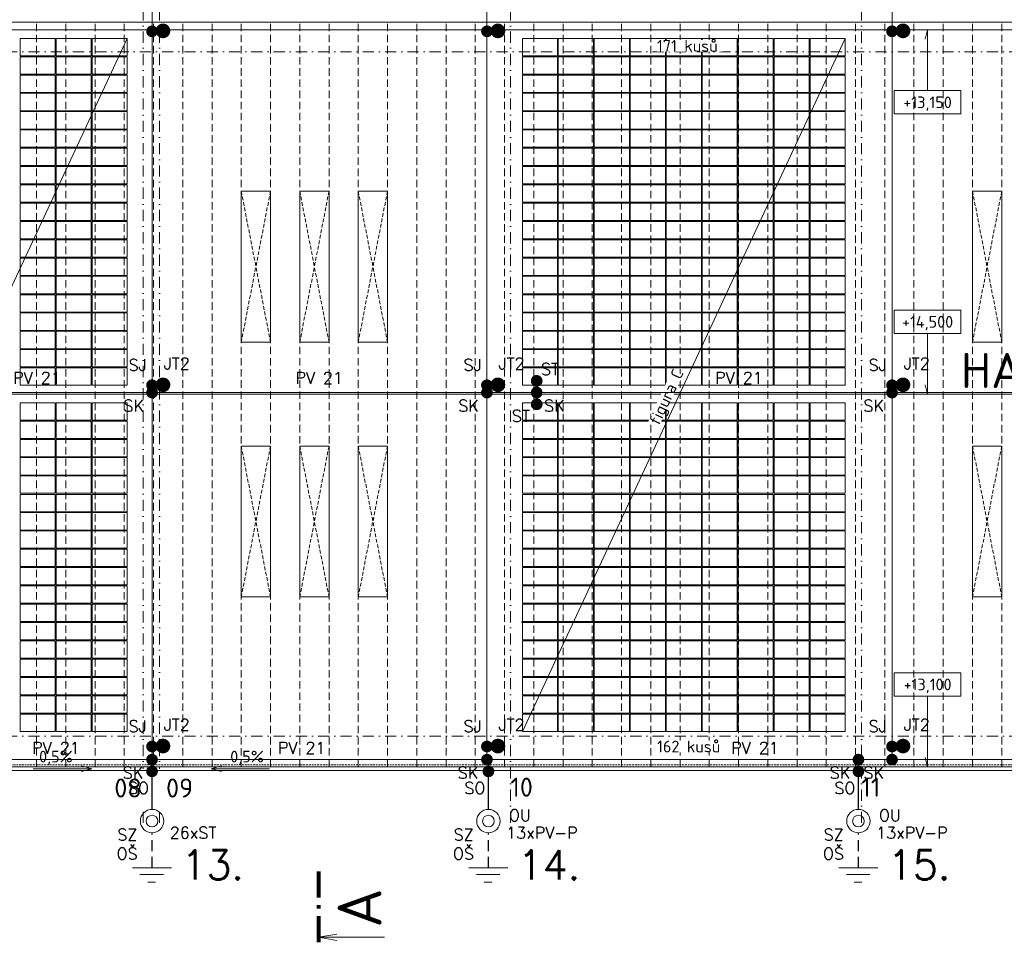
# Model space of a CAD drawing. Header units: millimetres. Extents: x -385852 to 693036, y -525006 to 444206.
# Tile 34 of 156: x 73775 to 107437, y 142887 to 174497. Entities that reach past the tile are written whole.
import ezdxf
from ezdxf.enums import TextEntityAlignment as Align

# ---------------------------------------------------------------- set-up
doc = ezdxf.new("R2010")
doc.units = ezdxf.units.MM
for name, pattern in [('CENTERX2', [101.6, 63.5, -12.7, 12.7, -12.7]), ('DASHDOT', [25.4, 12.7, -6.35, 0, -6.35]), ('DASHED', [19.05, 12.7, -6.35]), ('HIDDEN', [9.525, 6.35, -3.175]), ('ČÁRKOVANÁ', [19.05, 12.7, -6.35])]:
    doc.linetypes.add(name, pattern=pattern)
for name, color, linetype in [('0-DRAT-8MM', 5, 'Continuous'), ('0-PASEK', 5, 'DASHED'), ('6-TEXT', 3, 'Continuous'), ('JT-TYC', 5, 'Continuous'), ('LEGENDA', 3, 'Continuous'), ('SJ-SVORKA', 5, 'Continuous'), ('SK-SVORKA', 5, 'Continuous'), ('SO-SVORKA', 5, 'Continuous'), ('ST-SVORKA', 5, 'Continuous'), ('SZ-SVORKA', 5, 'Continuous'), ('ZD-DESKA', 5, 'Continuous')]:
    doc.layers.add(name, color=color, linetype=linetype)
for name, color, linetype, lineweight in [('___FVE_návrh var.2', 6, 'Continuous', 5), ('A99_N_kce-pod', 7, 'DASHED', 20), ('A99_N_kce-pohl', 7, 'Continuous', 9), ('A99_N_koty-vysk', 8, 'Continuous', 9), ('A99_N_txt-popis-200', 240, 'Continuous', 5), ('A99_S_osy', 1, 'CENTERX2', 5)]:
    doc.layers.add(name, color=color, linetype=linetype, lineweight=lineweight)
doc.styles.add('A99_kota', font='isocpeur.ttf', dxfattribs={"height": 2})
doc.styles.add('A99_popis', font='isocpeur.ttf')
doc.styles.add('ad_popis 100', font='isocpeur.ttf', dxfattribs={"height": 200})
doc.styles.add('RomanS', font='romans.shx')

# ---------------------------------------------------------------- blocks, each defined once
blk = doc.blocks.new('*U159')
at = {"color": 0, "linetype": 'ByBlock'}
blk.add_line((-11.27, 0), (-11.27, -11.25), dxfattribs=at)
at = {"color": 0, "linetype": 'ByBlock', "const_width": 0.63}
for points in [[(-12.15, 0), (-7.65, 0)], [(-6.39, 0), (-5.76, 0)], [(-4.5, 0), (0, 0)]]:
    blk.add_lwpolyline(points, dxfattribs=at)
at = {"color": 0, "linetype": 'ByBlock'}
blk.add_lwpolyline([(-11.82, -3.1), (-11.27, 0), (-10.72, -3.1)], dxfattribs=at)
at = {"color": 0, "linetype": 'ByBlock', "style": 'A99_popis'}
blk.add_attdef('OZNŘ_1K', (-9.63, -10.73), '', height=5, dxfattribs=at)
at = {"color": 0, "linetype": 'ByBlock', "style": 'A99_popis', "flags": 12}
blk.add_attdef('OZNŘ_2K', text='', height=5, dxfattribs=at).set_placement((455.93, -10.73), align=Align.RIGHT)
blk = doc.blocks.new('*U161')
at = {"color": 0, "linetype": 'ByBlock'}
for p, q in [((5.7, -4), (5.7, -14.35)), ((5.7, -14.35), (5.29, -12.8))]:
    blk.add_line(p, q, dxfattribs=at)
blk.add_lwpolyline([(0, -4), (11.4, -4), (11.4, 0), (0, 0)], close=True, dxfattribs=at)
at = {"color": 0, "linetype": 'ByBlock', "style": 'A99_kota'}
for tag, p in [('VYSKA', (5.7, -2.24)), ('VYSKA_POPIS1', (5.7, -6.04)), ('VYSKA_POPIS2', (5.9, -9.54)), ('VYSKA_POPIS3', (5.9, -13.04))]:
    blk.add_attdef(tag, text='', height=2, dxfattribs=at).set_placement(p, align=Align.MIDDLE)
blk = doc.blocks.new('*U245')
at = {"color": 0, "linetype": 'ByBlock'}
for p, q in [((5.7, -4), (5.7, -16.06)), ((5.7, -16.06), (5.29, -14.52))]:
    blk.add_line(p, q, dxfattribs=at)
blk.add_lwpolyline([(0, -4), (11.4, -4), (11.4, 0), (0, 0)], close=True, dxfattribs=at)
at = {"color": 0, "linetype": 'ByBlock', "style": 'A99_kota'}
for tag, p in [('VYSKA', (5.7, -2.24)), ('VYSKA_POPIS1', (5.7, -6.04)), ('VYSKA_POPIS2', (5.9, -9.54)), ('VYSKA_POPIS3', (5.9, -13.04))]:
    blk.add_attdef(tag, text='', height=2, dxfattribs=at).set_placement(p, align=Align.MIDDLE)
blk = doc.blocks.new('*U244')
at = {"color": 0, "linetype": 'ByBlock'}
for p, q in [((5.7, 10.35), (5.29, 8.8)), ((5.7, 0), (5.7, 10.35))]:
    blk.add_line(p, q, dxfattribs=at)
blk.add_lwpolyline([(0, -4), (11.4, -4), (11.4, 0), (0, 0)], close=True, dxfattribs=at)
at = {"color": 0, "linetype": 'ByBlock', "style": 'A99_kota'}
for tag, p in [('VYSKA', (5.7, -2.24)), ('VYSKA_POPIS1', (5.7, -6.04)), ('VYSKA_POPIS2', (5.9, -9.54)), ('VYSKA_POPIS3', (5.9, -13.04))]:
    blk.add_attdef(tag, text='', height=2, dxfattribs=at).set_placement(p, align=Align.MIDDLE)
blk = doc.blocks.new('JT')
at = {"layer": 'JT-TYC', "const_width": 125}
blk.add_lwpolyline([(-62.5, 0, 1), (62.5, 0, 1)], format="xyb", close=True, dxfattribs=at)

msp = doc.modelspace()

# ---------------------------------------------------------------- linework, layer by layer
at = {"layer": '0-DRAT-8MM', "linetype": 'Continuous', "lineweight": 5, "ltscale": 0.5}
for p, q in [((78300, 149200), (78300, 176550)), ((89750, 149200), (89750, 176550)), ((103600, 149200), (103600, 176550))]:
    msp.add_line(p, q, dxfattribs=at)
at = {"layer": '0-DRAT-8MM', "ltscale": 5}
for p, q in [((89800, 147500), (89800, 149200)), ((102450, 147500), (102450, 149200))]:
    msp.add_line(p, q, dxfattribs=at)
at = {"layer": '0-PASEK', "linetype": 'DASHED', "ltscale": 30}
for p, q in [((78300, 145499.9999), (78300, 146700)), ((89800, 145499.9999), (89800, 146700)), ((102450, 145499.9999), (102450, 146700))]:
    msp.add_line(p, q, dxfattribs=at)
at = {"layer": '___FVE_návrh var.2', "linetype": 'Continuous', "lineweight": 5, "ltscale": 0.5}
for points in [[(66410, 150165), (77450, 173855)], [(90960, 150165), (102000, 173855)], [(90960, 153920), (90960, 153905), (90920, 153905)]]:
    msp.add_lwpolyline(points, dxfattribs=at)
at = {"layer": '___FVE_návrh var.2', "lineweight": 5, "ltscale": 2}
for points in [[(73790, 173855), (73790, 173260), (74990, 173260), (74990, 173855)], [(75020, 173855), (75020, 173260), (76220, 173260), (76220, 173855)], [(76250, 173855), (76250, 173260), (77450, 173260), (77450, 173855)], [(92160, 173855), (92160, 173260), (90960, 173260), (90960, 173855)], [(93390, 173855), (93390, 173260), (92190, 173260), (92190, 173855)], [(94620, 173855), (94620, 173260), (93420, 173260), (93420, 173855)], [(95850, 173855), (95850, 173260), (94650, 173260), (94650, 173855)], [(97080, 173855), (97080, 173260), (95880, 173260), (95880, 173855)], [(97110, 173855), (97110, 173260), (98310, 173260), (98310, 173855)], [(98340, 173855), (98340, 173260), (99540, 173260), (99540, 173855)], [(99570, 173855), (99570, 173260), (100770, 173260), (100770, 173855)], [(100800, 173855), (100800, 173260), (102000, 173260), (102000, 173855)], [(73790, 173230), (73790, 172635), (74990, 172635), (74990, 173230)], [(75020, 173230), (75020, 172635), (76220, 172635), (76220, 173230)], [(76250, 173230), (76250, 172635), (77450, 172635), (77450, 173230)], [(92160, 173230), (92160, 172635), (90960, 172635), (90960, 173230)], [(93390, 173230), (93390, 172635), (92190, 172635), (92190, 173230)], [(94620, 173230), (94620, 172635), (93420, 172635), (93420, 173230)], [(95850, 173230), (95850, 172635), (94650, 172635), (94650, 173230)], [(97080, 173230), (97080, 172635), (95880, 172635), (95880, 173230)], [(97110, 173230), (97110, 172635), (98310, 172635), (98310, 173230)], [(98340, 173230), (98340, 172635), (99540, 172635), (99540, 173230)], [(99570, 173230), (99570, 172635), (100770, 172635), (100770, 173230)], [(100800, 173230), (100800, 172635), (102000, 172635), (102000, 173230)], [(73790, 172605), (73790, 172010), (74990, 172010), (74990, 172605)], [(75020, 172605), (75020, 172010), (76220, 172010), (76220, 172605)], [(76250, 172605), (76250, 172010), (77450, 172010), (77450, 172605)], [(92160, 172605), (92160, 172010), (90960, 172010), (90960, 172605)], [(93390, 172605), (93390, 172010), (92190, 172010), (92190, 172605)], [(94620, 172605), (94620, 172010), (93420, 172010), (93420, 172605)], [(95850, 172605), (95850, 172010), (94650, 172010), (94650, 172605)], [(97080, 172605), (97080, 172010), (95880, 172010), (95880, 172605)], [(97110, 172605), (97110, 172010), (98310, 172010), (98310, 172605)], [(98340, 172605), (98340, 172010), (99540, 172010), (99540, 172605)], [(99570, 172605), (99570, 172010), (100770, 172010), (100770, 172605)], [(100800, 172605), (100800, 172010), (102000, 172010), (102000, 172605)], [(73790, 171980), (73790, 171385), (74990, 171385), (74990, 171980)], [(75020, 171980), (75020, 171385), (76220, 171385), (76220, 171980)], [(76250, 171980), (76250, 171385), (77450, 171385), (77450, 171980)], [(92160, 171980), (92160, 171385), (90960, 171385), (90960, 171980)], [(93390, 171980), (93390, 171385), (92190, 171385), (92190, 171980)], [(94620, 171980), (94620, 171385), (93420, 171385), (93420, 171980)], [(95850, 171980), (95850, 171385), (94650, 171385), (94650, 171980)], [(97080, 171980), (97080, 171385), (95880, 171385), (95880, 171980)], [(97110, 171980), (97110, 171385), (98310, 171385), (98310, 171980)], [(98340, 171980), (98340, 171385), (99540, 171385), (99540, 171980)], [(99570, 171980), (99570, 171385), (100770, 171385), (100770, 171980)], [(100800, 171980), (100800, 171385), (102000, 171385), (102000, 171980)], [(73790, 171355), (73790, 170760), (74990, 170760), (74990, 171355)], [(75020, 171355), (75020, 170760), (76220, 170760), (76220, 171355)], [(76250, 171355), (76250, 170760), (77450, 170760), (77450, 171355)], [(92160, 171355), (92160, 170760), (90960, 170760), (90960, 171355)], [(93390, 171355), (93390, 170760), (92190, 170760), (92190, 171355)], [(94620, 171355), (94620, 170760), (93420, 170760), (93420, 171355)], [(95850, 171355), (95850, 170760), (94650, 170760), (94650, 171355)], [(97080, 171355), (97080, 170760), (95880, 170760), (95880, 171355)], [(97110, 171355), (97110, 170760), (98310, 170760), (98310, 171355)], [(98340, 171355), (98340, 170760), (99540, 170760), (99540, 171355)], [(99570, 171355), (99570, 170760), (100770, 170760), (100770, 171355)], [(100800, 171355), (100800, 170760), (102000, 170760), (102000, 171355)], [(73790, 170730), (73790, 170135), (74990, 170135), (74990, 170730)], [(75020, 170730), (75020, 170135), (76220, 170135), (76220, 170730)], [(76250, 170730), (76250, 170135), (77450, 170135), (77450, 170730)], [(92160, 170730), (92160, 170135), (90960, 170135), (90960, 170730)], [(93390, 170730), (93390, 170135), (92190, 170135), (92190, 170730)], [(94620, 170730), (94620, 170135), (93420, 170135), (93420, 170730)], [(95850, 170730), (95850, 170135), (94650, 170135), (94650, 170730)], [(97080, 170730), (97080, 170135), (95880, 170135), (95880, 170730)], [(97110, 170730), (97110, 170135), (98310, 170135), (98310, 170730)], [(98340, 170730), (98340, 170135), (99540, 170135), (99540, 170730)], [(99570, 170730), (99570, 170135), (100770, 170135), (100770, 170730)], [(100800, 170730), (100800, 170135), (102000, 170135), (102000, 170730)], [(73790, 170105), (73790, 169510), (74990, 169510), (74990, 170105)], [(75020, 170105), (75020, 169510), (76220, 169510), (76220, 170105)], [(76250, 170105), (76250, 169510), (77450, 169510), (77450, 170105)], [(92160, 170105), (92160, 169510), (90960, 169510), (90960, 170105)], [(93390, 170105), (93390, 169510), (92190, 169510), (92190, 170105)], [(94620, 170105), (94620, 169510), (93420, 169510), (93420, 170105)], [(95850, 170105), (95850, 169510), (94650, 169510), (94650, 170105)], [(97080, 170105), (97080, 169510), (95880, 169510), (95880, 170105)], [(97110, 170105), (97110, 169510), (98310, 169510), (98310, 170105)], [(98340, 170105), (98340, 169510), (99540, 169510), (99540, 170105)], [(99570, 170105), (99570, 169510), (100770, 169510), (100770, 170105)], [(100800, 170105), (100800, 169510), (102000, 169510), (102000, 170105)], [(73790, 169480), (73790, 168885), (74990, 168885), (74990, 169480)], [(75020, 169480), (75020, 168885), (76220, 168885), (76220, 169480)], [(76250, 169480), (76250, 168885), (77450, 168885), (77450, 169480)], [(92160, 169480), (92160, 168885), (90960, 168885), (90960, 169480)], [(93390, 169480), (93390, 168885), (92190, 168885), (92190, 169480)], [(94620, 169480), (94620, 168885), (93420, 168885), (93420, 169480)], [(95850, 169480), (95850, 168885), (94650, 168885), (94650, 169480)], [(97080, 169480), (97080, 168885), (95880, 168885), (95880, 169480)], [(97110, 169480), (97110, 168885), (98310, 168885), (98310, 169480)], [(98340, 169480), (98340, 168885), (99540, 168885), (99540, 169480)], [(99570, 169480), (99570, 168885), (100770, 168885), (100770, 169480)], [(100800, 169480), (100800, 168885), (102000, 168885), (102000, 169480)], [(73790, 168855), (73790, 168260), (74990, 168260), (74990, 168855)], [(75020, 168855), (75020, 168260), (76220, 168260), (76220, 168855)], [(76250, 168855), (76250, 168260), (77450, 168260), (77450, 168855)], [(92160, 168855), (92160, 168260), (90960, 168260), (90960, 168855)], [(93390, 168855), (93390, 168260), (92190, 168260), (92190, 168855)], [(94620, 168855), (94620, 168260), (93420, 168260), (93420, 168855)], [(95850, 168855), (95850, 168260), (94650, 168260), (94650, 168855)], [(97080, 168855), (97080, 168260), (95880, 168260), (95880, 168855)], [(97110, 168855), (97110, 168260), (98310, 168260), (98310, 168855)], [(98340, 168855), (98340, 168260), (99540, 168260), (99540, 168855)], [(99570, 168855), (99570, 168260), (100770, 168260), (100770, 168855)], [(100800, 168855), (100800, 168260), (102000, 168260), (102000, 168855)], [(73790, 168225), (73790, 167630), (74990, 167630), (74990, 168225)], [(75020, 168225), (75020, 167630), (76220, 167630), (76220, 168225)], [(76250, 168225), (76250, 167630), (77450, 167630), (77450, 168225)], [(92160, 168225), (92160, 167630), (90960, 167630), (90960, 168225)], [(93390, 168225), (93390, 167630), (92190, 167630), (92190, 168225)], [(94620, 168225), (94620, 167630), (93420, 167630), (93420, 168225)], [(95850, 168225), (95850, 167630), (94650, 167630), (94650, 168225)], [(97080, 168225), (97080, 167630), (95880, 167630), (95880, 168225)], [(97110, 168225), (97110, 167630), (98310, 167630), (98310, 168225)], [(98340, 168225), (98340, 167630), (99540, 167630), (99540, 168225)], [(99570, 168225), (99570, 167630), (100770, 167630), (100770, 168225)], [(100800, 168225), (100800, 167630), (102000, 167630), (102000, 168225)], [(73790, 167600), (73790, 167005), (74990, 167005), (74990, 167600)], [(75020, 167600), (75020, 167005), (76220, 167005), (76220, 167600)], [(76250, 167600), (76250, 167005), (77450, 167005), (77450, 167600)], [(92160, 167600), (92160, 167005), (90960, 167005), (90960, 167600)], [(93390, 167600), (93390, 167005), (92190, 167005), (92190, 167600)], [(94620, 167600), (94620, 167005), (93420, 167005), (93420, 167600)], [(95850, 167600), (95850, 167005), (94650, 167005), (94650, 167600)], [(97080, 167600), (97080, 167005), (95880, 167005), (95880, 167600)], [(97110, 167600), (97110, 167005), (98310, 167005), (98310, 167600)], [(98340, 167600), (98340, 167005), (99540, 167005), (99540, 167600)], [(99570, 167600), (99570, 167005), (100770, 167005), (100770, 167600)], [(100800, 167600), (100800, 167005), (102000, 167005), (102000, 167600)], [(73790, 166975), (73790, 166380), (74990, 166380), (74990, 166975)], [(75020, 166975), (75020, 166380), (76220, 166380), (76220, 166975)], [(76250, 166975), (76250, 166380), (77450, 166380), (77450, 166975)], [(92160, 166975), (92160, 166380), (90960, 166380), (90960, 166975)], [(93390, 166975), (93390, 166380), (92190, 166380), (92190, 166975)], [(94620, 166975), (94620, 166380), (93420, 166380), (93420, 166975)], [(95850, 166975), (95850, 166380), (94650, 166380), (94650, 166975)], [(97080, 166975), (97080, 166380), (95880, 166380), (95880, 166975)], [(97110, 166975), (97110, 166380), (98310, 166380), (98310, 166975)], [(98340, 166975), (98340, 166380), (99540, 166380), (99540, 166975)], [(99570, 166975), (99570, 166380), (100770, 166380), (100770, 166975)], [(100800, 166975), (100800, 166380), (102000, 166380), (102000, 166975)], [(73790, 166350), (73790, 165755), (74990, 165755), (74990, 166350)], [(75020, 166350), (75020, 165755), (76220, 165755), (76220, 166350)], [(76250, 166350), (76250, 165755), (77450, 165755), (77450, 166350)], [(92160, 166350), (92160, 165755), (90960, 165755), (90960, 166350)], [(93390, 166350), (93390, 165755), (92190, 165755), (92190, 166350)], [(94620, 166350), (94620, 165755), (93420, 165755), (93420, 166350)], [(95850, 166350), (95850, 165755), (94650, 165755), (94650, 166350)], [(97080, 166350), (97080, 165755), (95880, 165755), (95880, 166350)], [(97110, 166350), (97110, 165755), (98310, 165755), (98310, 166350)], [(98340, 166350), (98340, 165755), (99540, 165755), (99540, 166350)], [(99570, 166350), (99570, 165755), (100770, 165755), (100770, 166350)], [(100800, 166350), (100800, 165755), (102000, 165755), (102000, 166350)], [(73790, 165725), (73790, 165130), (74990, 165130), (74990, 165725)], [(75020, 165725), (75020, 165130), (76220, 165130), (76220, 165725)], [(76250, 165725), (76250, 165130), (77450, 165130), (77450, 165725)], [(92160, 165725), (92160, 165130), (90960, 165130), (90960, 165725)], [(93390, 165725), (93390, 165130), (92190, 165130), (92190, 165725)], [(94620, 165725), (94620, 165130), (93420, 165130), (93420, 165725)], [(95850, 165725), (95850, 165130), (94650, 165130), (94650, 165725)], [(97080, 165725), (97080, 165130), (95880, 165130), (95880, 165725)], [(97110, 165725), (97110, 165130), (98310, 165130), (98310, 165725)], [(98340, 165725), (98340, 165130), (99540, 165130), (99540, 165725)], [(99570, 165725), (99570, 165130), (100770, 165130), (100770, 165725)], [(100800, 165725), (100800, 165130), (102000, 165130), (102000, 165725)], [(73790, 165095), (73790, 164500), (74990, 164500), (74990, 165095)], [(75020, 165095), (75020, 164500), (76220, 164500), (76220, 165095)], [(76250, 165095), (76250, 164500), (77450, 164500), (77450, 165095)], [(92160, 165095), (92160, 164500), (90960, 164500), (90960, 165095)], [(93390, 165095), (93390, 164500), (92190, 164500), (92190, 165095)], [(94620, 165095), (94620, 164500), (93420, 164500), (93420, 165095)], [(95850, 165095), (95850, 164500), (94650, 164500), (94650, 165095)], [(97080, 165095), (97080, 164500), (95880, 164500), (95880, 165095)], [(97110, 165095), (97110, 164500), (98310, 164500), (98310, 165095)], [(98340, 165095), (98340, 164500), (99540, 164500), (99540, 165095)], [(99570, 165095), (99570, 164500), (100770, 164500), (100770, 165095)], [(100800, 165095), (100800, 164500), (102000, 164500), (102000, 165095)], [(73790, 164470), (73790, 163875), (74990, 163875), (74990, 164470)], [(75020, 164470), (75020, 163875), (76220, 163875), (76220, 164470)], [(76250, 164470), (76250, 163875), (77450, 163875), (77450, 164470)], [(92160, 164470), (92160, 163875), (90960, 163875), (90960, 164470)], [(93390, 164470), (93390, 163875), (92190, 163875), (92190, 164470)], [(94620, 164470), (94620, 163875), (93420, 163875), (93420, 164470)], [(95850, 164470), (95850, 163875), (94650, 163875), (94650, 164470)], [(97080, 164470), (97080, 163875), (95880, 163875), (95880, 164470)], [(97110, 164470), (97110, 163875), (98310, 163875), (98310, 164470)], [(98340, 164470), (98340, 163875), (99540, 163875), (99540, 164470)], [(99570, 164470), (99570, 163875), (100770, 163875), (100770, 164470)], [(100800, 164470), (100800, 163875), (102000, 163875), (102000, 164470)], [(73790, 163845), (73790, 163250), (74990, 163250), (74990, 163845)], [(75020, 163845), (75020, 163250), (76220, 163250), (76220, 163845)], [(76250, 163845), (76250, 163250), (77450, 163250), (77450, 163845)], [(92160, 163845), (92160, 163250), (90960, 163250), (90960, 163845)], [(93390, 163845), (93390, 163250), (92190, 163250), (92190, 163845)], [(94620, 163845), (94620, 163250), (93420, 163250), (93420, 163845)], [(95850, 163845), (95850, 163250), (94650, 163250), (94650, 163845)], [(97080, 163845), (97080, 163250), (95880, 163250), (95880, 163845)], [(97110, 163845), (97110, 163250), (98310, 163250), (98310, 163845)], [(98340, 163845), (98340, 163250), (99540, 163250), (99540, 163845)], [(99570, 163845), (99570, 163250), (100770, 163250), (100770, 163845)], [(100800, 163845), (100800, 163250), (102000, 163250), (102000, 163845)], [(73790, 163220), (73790, 162625), (74990, 162625), (74990, 163220)], [(75020, 163220), (75020, 162625), (76220, 162625), (76220, 163220)], [(76250, 163220), (76250, 162625), (77450, 162625), (77450, 163220)], [(92160, 163220), (92160, 162625), (90960, 162625), (90960, 163220)], [(93390, 163220), (93390, 162625), (92190, 162625), (92190, 163220)], [(94620, 163220), (94620, 162625), (93420, 162625), (93420, 163220)], [(95850, 163220), (95850, 162625), (94650, 162625), (94650, 163220)], [(97080, 163220), (97080, 162625), (95880, 162625), (95880, 163220)], [(97110, 163220), (97110, 162625), (98310, 162625), (98310, 163220)], [(98340, 163220), (98340, 162625), (99540, 162625), (99540, 163220)], [(99570, 163220), (99570, 162625), (100770, 162625), (100770, 163220)], [(100800, 163220), (100800, 162625), (102000, 162625), (102000, 163220)], [(73790, 162595), (73790, 162000), (74990, 162000), (74990, 162595)], [(75020, 162595), (75020, 162000), (76220, 162000), (76220, 162595)], [(76250, 162595), (76250, 162000), (77450, 162000), (77450, 162595)], [(92160, 162595), (92160, 162000), (90960, 162000), (90960, 162595)], [(93390, 162595), (93390, 162000), (92190, 162000), (92190, 162595)], [(94620, 162595), (94620, 162000), (93420, 162000), (93420, 162595)], [(95850, 162595), (95850, 162000), (94650, 162000), (94650, 162595)], [(97080, 162595), (97080, 162000), (95880, 162000), (95880, 162595)], [(97110, 162595), (97110, 162000), (98310, 162000), (98310, 162595)], [(98340, 162595), (98340, 162000), (99540, 162000), (99540, 162595)], [(99570, 162595), (99570, 162000), (100770, 162000), (100770, 162595)], [(100800, 162595), (100800, 162000), (102000, 162000), (102000, 162595)], [(73790, 160805), (73790, 161400), (74990, 161400), (74990, 160805)], [(75020, 160805), (75020, 161400), (76220, 161400), (76220, 160805)], [(76250, 160805), (76250, 161400), (77450, 161400), (77450, 160805)], [(92160, 160805), (92160, 161400), (90960, 161400), (90960, 160805)], [(93390, 160805), (93390, 161400), (92190, 161400), (92190, 160805)], [(94620, 160805), (94620, 161400), (93420, 161400), (93420, 160805)], [(95850, 160805), (95850, 161400), (94650, 161400), (94650, 160805)], [(97080, 160805), (97080, 161400), (95880, 161400), (95880, 160805)], [(97110, 160805), (97110, 161400), (98310, 161400), (98310, 160805)], [(98340, 160805), (98340, 161400), (99540, 161400), (99540, 160805)], [(99570, 160805), (99570, 161400), (100770, 161400), (100770, 160805)], [(100800, 160805), (100800, 161400), (102000, 161400), (102000, 160805)], [(73790, 160180), (73790, 160775), (74990, 160775), (74990, 160180)], [(75020, 160180), (75020, 160775), (76220, 160775), (76220, 160180)], [(76250, 160180), (76250, 160775), (77450, 160775), (77450, 160180)], [(92160, 160180), (92160, 160775), (90960, 160775), (90960, 160180)], [(93390, 160180), (93390, 160775), (92190, 160775), (92190, 160180)], [(94620, 160180), (94620, 160775), (93420, 160775), (93420, 160180)], [(95850, 160180), (95850, 160775), (94650, 160775), (94650, 160180)], [(97080, 160180), (97080, 160775), (95880, 160775), (95880, 160180)], [(97110, 160180), (97110, 160775), (98310, 160775), (98310, 160180)], [(98340, 160180), (98340, 160775), (99540, 160775), (99540, 160180)], [(99570, 160180), (99570, 160775), (100770, 160775), (100770, 160180)], [(100800, 160180), (100800, 160775), (102000, 160775), (102000, 160180)], [(73790, 159555), (73790, 160150), (74990, 160150), (74990, 159555)], [(75020, 159555), (75020, 160150), (76220, 160150), (76220, 159555)], [(76250, 159555), (76250, 160150), (77450, 160150), (77450, 159555)], [(92160, 159555), (92160, 160150), (90960, 160150), (90960, 159555)], [(93390, 159555), (93390, 160150), (92190, 160150), (92190, 159555)], [(94620, 159555), (94620, 160150), (93420, 160150), (93420, 159555)], [(95850, 159555), (95850, 160150), (94650, 160150), (94650, 159555)], [(97080, 159555), (97080, 160150), (95880, 160150), (95880, 159555)], [(97110, 159555), (97110, 160150), (98310, 160150), (98310, 159555)], [(98340, 159555), (98340, 160150), (99540, 160150), (99540, 159555)], [(99570, 159555), (99570, 160150), (100770, 160150), (100770, 159555)], [(100800, 159555), (100800, 160150), (102000, 160150), (102000, 159555)], [(73790, 158930), (73790, 159525), (74990, 159525), (74990, 158930)], [(75020, 158930), (75020, 159525), (76220, 159525), (76220, 158930)], [(76250, 158930), (76250, 159525), (77450, 159525), (77450, 158930)], [(92160, 158930), (92160, 159525), (90960, 159525), (90960, 158930)], [(93390, 158930), (93390, 159525), (92190, 159525), (92190, 158930)], [(94620, 158930), (94620, 159525), (93420, 159525), (93420, 158930)], [(95850, 158930), (95850, 159525), (94650, 159525), (94650, 158930)], [(97080, 158930), (97080, 159525), (95880, 159525), (95880, 158930)], [(97110, 158930), (97110, 159525), (98310, 159525), (98310, 158930)], [(98340, 158930), (98340, 159525), (99540, 159525), (99540, 158930)], [(99570, 158930), (99570, 159525), (100770, 159525), (100770, 158930)], [(100800, 158930), (100800, 159525), (102000, 159525), (102000, 158930)], [(73790, 158305), (73790, 158900), (74990, 158900), (74990, 158305)], [(75020, 158305), (75020, 158900), (76220, 158900), (76220, 158305)], [(76250, 158305), (76250, 158900), (77450, 158900), (77450, 158305)], [(92160, 158305), (92160, 158900), (90960, 158900), (90960, 158305)], [(93390, 158305), (93390, 158900), (92190, 158900), (92190, 158305)], [(94620, 158305), (94620, 158900), (93420, 158900), (93420, 158305)], [(95850, 158305), (95850, 158900), (94650, 158900), (94650, 158305)], [(97080, 158305), (97080, 158900), (95880, 158900), (95880, 158305)], [(97110, 158305), (97110, 158900), (98310, 158900), (98310, 158305)], [(98340, 158305), (98340, 158900), (99540, 158900), (99540, 158305)], [(99570, 158305), (99570, 158900), (100770, 158900), (100770, 158305)], [(100800, 158305), (100800, 158900), (102000, 158900), (102000, 158305)], [(73790, 157675), (73790, 158270), (74990, 158270), (74990, 157675)], [(75020, 157675), (75020, 158270), (76220, 158270), (76220, 157675)], [(76250, 157675), (76250, 158270), (77450, 158270), (77450, 157675)], [(92160, 157675), (92160, 158270), (90960, 158270), (90960, 157675)], [(93390, 157675), (93390, 158270), (92190, 158270), (92190, 157675)], [(94620, 157675), (94620, 158270), (93420, 158270), (93420, 157675)], [(95850, 157675), (95850, 158270), (94650, 158270), (94650, 157675)], [(97080, 157675), (97080, 158270), (95880, 158270), (95880, 157675)], [(97110, 157675), (97110, 158270), (98310, 158270), (98310, 157675)], [(98340, 157675), (98340, 158270), (99540, 158270), (99540, 157675)], [(99570, 157675), (99570, 158270), (100770, 158270), (100770, 157675)], [(100800, 157675), (100800, 158270), (102000, 158270), (102000, 157675)], [(73790, 157050), (73790, 157645), (74990, 157645), (74990, 157050)], [(75020, 157050), (75020, 157645), (76220, 157645), (76220, 157050)], [(76250, 157050), (76250, 157645), (77450, 157645), (77450, 157050)], [(92160, 157050), (92160, 157645), (90960, 157645), (90960, 157050)], [(93390, 157050), (93390, 157645), (92190, 157645), (92190, 157050)], [(94620, 157050), (94620, 157645), (93420, 157645), (93420, 157050)], [(95850, 157050), (95850, 157645), (94650, 157645), (94650, 157050)], [(97080, 157050), (97080, 157645), (95880, 157645), (95880, 157050)], [(97110, 157050), (97110, 157645), (98310, 157645), (98310, 157050)], [(98340, 157050), (98340, 157645), (99540, 157645), (99540, 157050)], [(99570, 157050), (99570, 157645), (100770, 157645), (100770, 157050)], [(100800, 157050), (100800, 157645), (102000, 157645), (102000, 157050)], [(73790, 156425), (73790, 157020), (74990, 157020), (74990, 156425)], [(75020, 156425), (75020, 157020), (76220, 157020), (76220, 156425)], [(76250, 156425), (76250, 157020), (77450, 157020), (77450, 156425)], [(92160, 156425), (92160, 157020), (90960, 157020), (90960, 156425)], [(93390, 156425), (93390, 157020), (92190, 157020), (92190, 156425)], [(94620, 156425), (94620, 157020), (93420, 157020), (93420, 156425)], [(95850, 156425), (95850, 157020), (94650, 157020), (94650, 156425)], [(97080, 156425), (97080, 157020), (95880, 157020), (95880, 156425)], [(97110, 156425), (97110, 157020), (98310, 157020), (98310, 156425)], [(98340, 156425), (98340, 157020), (99540, 157020), (99540, 156425)], [(99570, 156425), (99570, 157020), (100770, 157020), (100770, 156425)], [(100800, 156425), (100800, 157020), (102000, 157020), (102000, 156425)], [(73790, 155800), (73790, 156395), (74990, 156395), (74990, 155800)], [(75020, 155800), (75020, 156395), (76220, 156395), (76220, 155800)], [(76250, 155800), (76250, 156395), (77450, 156395), (77450, 155800)], [(92160, 155800), (92160, 156395), (90960, 156395), (90960, 155800)], [(93390, 155800), (93390, 156395), (92190, 156395), (92190, 155800)], [(94620, 155800), (94620, 156395), (93420, 156395), (93420, 155800)], [(95850, 155800), (95850, 156395), (94650, 156395), (94650, 155800)], [(97080, 155800), (97080, 156395), (95880, 156395), (95880, 155800)], [(97110, 155800), (97110, 156395), (98310, 156395), (98310, 155800)], [(98340, 155800), (98340, 156395), (99540, 156395), (99540, 155800)], [(99570, 155800), (99570, 156395), (100770, 156395), (100770, 155800)], [(100800, 155800), (100800, 156395), (102000, 156395), (102000, 155800)], [(73790, 155175), (73790, 155770), (74990, 155770), (74990, 155175)], [(75020, 155175), (75020, 155770), (76220, 155770), (76220, 155175)], [(76250, 155175), (76250, 155770), (77450, 155770), (77450, 155175)], [(92160, 155175), (92160, 155770), (90960, 155770), (90960, 155175)], [(93390, 155175), (93390, 155770), (92190, 155770), (92190, 155175)], [(94620, 155175), (94620, 155770), (93420, 155770), (93420, 155175)], [(95850, 155175), (95850, 155770), (94650, 155770), (94650, 155175)], [(97080, 155175), (97080, 155770), (95880, 155770), (95880, 155175)], [(97110, 155175), (97110, 155770), (98310, 155770), (98310, 155175)], [(98340, 155175), (98340, 155770), (99540, 155770), (99540, 155175)], [(99570, 155175), (99570, 155770), (100770, 155770), (100770, 155175)], [(100800, 155175), (100800, 155770), (102000, 155770), (102000, 155175)], [(73790, 154545), (73790, 155140), (74990, 155140), (74990, 154545)], [(75020, 154545), (75020, 155140), (76220, 155140), (76220, 154545)], [(76250, 154545), (76250, 155140), (77450, 155140), (77450, 154545)], [(92160, 154545), (92160, 155140), (90960, 155140), (90960, 154545)], [(93390, 154545), (93390, 155140), (92190, 155140), (92190, 154545)], [(94620, 154545), (94620, 155140), (93420, 155140), (93420, 154545)], [(95850, 154545), (95850, 155140), (94650, 155140), (94650, 154545)], [(97080, 154545), (97080, 155140), (95880, 155140), (95880, 154545)], [(97110, 154545), (97110, 155140), (98310, 155140), (98310, 154545)], [(98340, 154545), (98340, 155140), (99540, 155140), (99540, 154545)], [(99570, 154545), (99570, 155140), (100770, 155140), (100770, 154545)], [(100800, 154545), (100800, 155140), (102000, 155140), (102000, 154545)], [(73790, 153920), (73790, 154515), (74990, 154515), (74990, 153920)], [(75020, 153920), (75020, 154515), (76220, 154515), (76220, 153920)], [(76250, 153920), (76250, 154515), (77450, 154515), (77450, 153920)], [(92160, 153920), (92160, 154515), (90960, 154515), (90960, 153920)], [(93390, 153920), (93390, 154515), (92190, 154515), (92190, 153920)], [(94620, 153920), (94620, 154515), (93420, 154515), (93420, 153920)], [(95850, 153920), (95850, 154515), (94650, 154515), (94650, 153920)], [(97080, 153920), (97080, 154515), (95880, 154515), (95880, 153920)], [(97110, 153920), (97110, 154515), (98310, 154515), (98310, 153920)], [(98340, 153920), (98340, 154515), (99540, 154515), (99540, 153920)], [(99570, 153920), (99570, 154515), (100770, 154515), (100770, 153920)], [(100800, 153920), (100800, 154515), (102000, 154515), (102000, 153920)], [(73790, 153890), (73790, 153295), (74990, 153295), (74990, 153890)], [(75020, 153890), (75020, 153295), (76220, 153295), (76220, 153890)], [(76250, 153890), (76250, 153295), (77450, 153295), (77450, 153890)], [(92160, 153890), (92160, 153295), (90960, 153295), (90960, 153890)], [(93390, 153890), (93390, 153295), (92190, 153295), (92190, 153890)], [(94620, 153890), (94620, 153295), (93420, 153295), (93420, 153890)], [(95850, 153890), (95850, 153295), (94650, 153295), (94650, 153890)], [(97080, 153890), (97080, 153295), (95880, 153295), (95880, 153890)], [(97110, 153890), (97110, 153295), (98310, 153295), (98310, 153890)], [(98340, 153890), (98340, 153295), (99540, 153295), (99540, 153890)], [(99570, 153890), (99570, 153295), (100770, 153295), (100770, 153890)], [(100800, 153890), (100800, 153295), (102000, 153295), (102000, 153890)], [(73790, 153265), (73790, 152670), (74990, 152670), (74990, 153265)], [(75020, 153265), (75020, 152670), (76220, 152670), (76220, 153265)], [(76250, 153265), (76250, 152670), (77450, 152670), (77450, 153265)], [(92160, 153265), (92160, 152670), (90960, 152670), (90960, 153265)], [(93390, 153265), (93390, 152670), (92190, 152670), (92190, 153265)], [(94620, 153265), (94620, 152670), (93420, 152670), (93420, 153265)], [(95850, 153265), (95850, 152670), (94650, 152670), (94650, 153265)], [(97080, 153265), (97080, 152670), (95880, 152670), (95880, 153265)], [(97110, 153265), (97110, 152670), (98310, 152670), (98310, 153265)], [(98340, 153265), (98340, 152670), (99540, 152670), (99540, 153265)], [(99570, 153265), (99570, 152670), (100770, 152670), (100770, 153265)], [(100800, 153265), (100800, 152670), (102000, 152670), (102000, 153265)], [(73790, 152635), (73790, 152040), (74990, 152040), (74990, 152635)], [(75020, 152635), (75020, 152040), (76220, 152040), (76220, 152635)], [(76250, 152635), (76250, 152040), (77450, 152040), (77450, 152635)], [(92160, 152635), (92160, 152040), (90960, 152040), (90960, 152635)], [(93390, 152635), (93390, 152040), (92190, 152040), (92190, 152635)], [(94620, 152635), (94620, 152040), (93420, 152040), (93420, 152635)], [(95850, 152635), (95850, 152040), (94650, 152040), (94650, 152635)], [(97080, 152635), (97080, 152040), (95880, 152040), (95880, 152635)], [(97110, 152635), (97110, 152040), (98310, 152040), (98310, 152635)], [(98340, 152635), (98340, 152040), (99540, 152040), (99540, 152635)], [(99570, 152635), (99570, 152040), (100770, 152040), (100770, 152635)], [(100800, 152635), (100800, 152040), (102000, 152040), (102000, 152635)], [(73790, 152010), (73790, 151415), (74990, 151415), (74990, 152010)], [(75020, 152010), (75020, 151415), (76220, 151415), (76220, 152010)], [(76250, 152010), (76250, 151415), (77450, 151415), (77450, 152010)], [(92160, 152010), (92160, 151415), (90960, 151415), (90960, 152010)], [(93390, 152010), (93390, 151415), (92190, 151415), (92190, 152010)], [(94620, 152010), (94620, 151415), (93420, 151415), (93420, 152010)], [(95850, 152010), (95850, 151415), (94650, 151415), (94650, 152010)], [(97080, 152010), (97080, 151415), (95880, 151415), (95880, 152010)], [(97110, 152010), (97110, 151415), (98310, 151415), (98310, 152010)], [(98340, 152010), (98340, 151415), (99540, 151415), (99540, 152010)], [(99570, 152010), (99570, 151415), (100770, 151415), (100770, 152010)], [(100800, 152010), (100800, 151415), (102000, 151415), (102000, 152010)], [(73790, 151385), (73790, 150790), (74990, 150790), (74990, 151385)], [(75020, 151385), (75020, 150790), (76220, 150790), (76220, 151385)], [(76250, 151385), (76250, 150790), (77450, 150790), (77450, 151385)], [(92160, 151385), (92160, 150790), (90960, 150790), (90960, 151385)], [(93390, 151385), (93390, 150790), (92190, 150790), (92190, 151385)], [(94620, 151385), (94620, 150790), (93420, 150790), (93420, 151385)], [(95850, 151385), (95850, 150790), (94650, 150790), (94650, 151385)], [(97080, 151385), (97080, 150790), (95880, 150790), (95880, 151385)], [(97110, 151385), (97110, 150790), (98310, 150790), (98310, 151385)], [(98340, 151385), (98340, 150790), (99540, 150790), (99540, 151385)], [(99570, 151385), (99570, 150790), (100770, 150790), (100770, 151385)], [(100800, 151385), (100800, 150790), (102000, 150790), (102000, 151385)], [(73790, 150760), (73790, 150165), (74990, 150165), (74990, 150760)], [(75020, 150760), (75020, 150165), (76220, 150165), (76220, 150760)], [(76250, 150760), (76250, 150165), (77450, 150165), (77450, 150760)], [(92160, 150760), (92160, 150165), (90960, 150165), (90960, 150760)], [(93390, 150760), (93390, 150165), (92190, 150165), (92190, 150760)], [(94620, 150760), (94620, 150165), (93420, 150165), (93420, 150760)], [(95850, 150760), (95850, 150165), (94650, 150165), (94650, 150760)], [(97080, 150760), (97080, 150165), (95880, 150165), (95880, 150760)], [(97110, 150760), (97110, 150165), (98310, 150165), (98310, 150760)], [(98340, 150760), (98340, 150165), (99540, 150165), (99540, 150760)], [(99570, 150760), (99570, 150165), (100770, 150165), (100770, 150760)], [(100800, 150760), (100800, 150165), (102000, 150165), (102000, 150760)]]:
    msp.add_lwpolyline(points, close=True, dxfattribs=at)
at = {"layer": 'A99_N_kce-pohl', "linetype": 'Continuous', "ltscale": 25}
msp.add_lwpolyline([(7180, 174440), (-650, 174440), (-650, 148960), (138875, 148960), (138875, 176350)], dxfattribs=at)
at = {"layer": 'A99_N_kce-pohl', "color": 1, "linetype": 'Continuous', "lineweight": 9, "ltscale": 25}
msp.add_lwpolyline([(138550, 174145), (138550, 174410), (8010, 174410), (8010, 174145)], close=True, dxfattribs=at)
at = {"layer": 'A99_N_kce-pohl', "color": 30, "linetype": 'ČÁRKOVANÁ', "lineweight": 5, "ltscale": 20, "true_color": 0xff6e3d}
for points in [[(74350, 148960), (74350, 148960), (74350, 174380)], [(75350, 148960), (75350, 148960), (75350, 174380)], [(76350, 148960), (76350, 148960), (76350, 174380)], [(77350, 148960), (77350, 148960), (77350, 174380)], [(78350, 148960), (78350, 148960), (78350, 174380)], [(79350, 148960), (79350, 148960), (79350, 174380)], [(80350, 148960), (80350, 148960), (80350, 174380)], [(81350, 148960), (81350, 148960), (81350, 174380)], [(82350, 148960), (82350, 148960), (82350, 174380)], [(83350, 148960), (83350, 148960), (83350, 174380)], [(84350, 148960), (84350, 148960), (84350, 174380)], [(85350, 148960), (85350, 148960), (85350, 174380)], [(86350, 148960), (86350, 148960), (86350, 174380)], [(87350, 148960), (87350, 148960), (87350, 174380)], [(88350, 148960), (88350, 148960), (88350, 174380)], [(89350, 148960), (89350, 148960), (89350, 174380)], [(90350, 148960), (90350, 148960), (90350, 174380)], [(91350, 148960), (91350, 148960), (91350, 174380)], [(92350, 148960), (92350, 148960), (92350, 174380)], [(93350, 148960), (93350, 148960), (93350, 174380)], [(94350, 148960), (94350, 148960), (94350, 174380)], [(95350, 148960), (95350, 148960), (95350, 174380)], [(96350, 148960), (96350, 148960), (96350, 174380)], [(97350, 148960), (97350, 148960), (97350, 174380)], [(98350, 148960), (98350, 148960), (98350, 174380)], [(99350, 148960), (99350, 148960), (99350, 174380)], [(100350, 148960), (100350, 148960), (100350, 174380)], [(101350, 148960), (101350, 148960), (101350, 174380)], [(102350, 148960), (102350, 148960), (102350, 174380)], [(103350, 148960), (103350, 148960), (103350, 174380)], [(104350, 148960), (104350, 148960), (104350, 174380)], [(105350, 148960), (105350, 148960), (105350, 174380)], [(106350, 148960), (106350, 148960), (106350, 174380)], [(107350, 148960), (107350, 148960), (107350, 174380)]]:
    msp.add_lwpolyline(points, dxfattribs=at)
at = {"layer": 'A99_N_kce-pohl', "linetype": 'Continuous', "lineweight": 9}
for points in [[(81350, 168635), (82350, 168635), (82350, 163475), (81350, 163475)], [(83350, 168635), (84350, 168635), (84350, 163475), (83350, 163475)], [(85350, 168635), (86350, 168635), (86350, 163475), (85350, 163475)], [(106350, 168635), (107350, 168635), (107350, 163475), (106350, 163475)], [(81350, 159922.5), (82350, 159922.5), (82350, 154762.5), (81350, 154762.5)], [(83350, 159922.5), (84350, 159922.5), (84350, 154762.5), (83350, 154762.5)], [(85350, 159922.5), (86350, 159922.5), (86350, 154762.5), (85350, 154762.5)], [(106350, 159922.5), (107350, 159922.5), (107350, 154762.5), (106350, 154762.5)]]:
    msp.add_lwpolyline(points, close=True, dxfattribs=at)
at = {"layer": 'A99_N_kce-pohl', "linetype": 'ČÁRKOVANÁ', "lineweight": 9, "ltscale": 10}
for points in [[(82350, 168635), (81350, 163475)], [(81350, 168635), (82350, 163475)], [(84350, 168635), (83350, 163475)], [(83350, 168635), (84350, 163475)], [(86350, 168635), (85350, 163475)], [(85350, 168635), (86350, 163475)], [(107350, 168635), (106350, 163475)], [(106350, 168635), (107350, 163475)], [(82350, 159922.5), (81350, 154762.5)], [(81350, 159922.5), (82350, 154762.5)], [(84350, 159922.5), (83350, 154762.5)], [(83350, 159922.5), (84350, 154762.5)], [(86350, 159922.5), (85350, 154762.5)], [(85350, 159922.5), (86350, 154762.5)], [(107350, 159922.5), (106350, 154762.5)], [(106350, 159922.5), (107350, 154762.5)]]:
    msp.add_lwpolyline(points, dxfattribs=at)
at = {"layer": 'A99_N_kce-pohl', "color": 1, "linetype": 'Continuous', "lineweight": 9, "ltscale": 25}
msp.add_lwpolyline([(138875.5457, 161700), (-650, 161700)], dxfattribs=at)
at = {"layer": 'A99_N_koty-vysk'}
for points in [[(76240, 148890), (74240, 148889.9907)], [(76240, 148890), (75889.9995, 148989.9984)], [(76240, 148890), (75890.0005, 148789.9984)], [(80320, 148890), (80670.0005, 148989.9984)], [(80320, 148890), (82320, 148889.9907)], [(80320, 148890), (80669.9995, 148789.9984)]]:
    msp.add_lwpolyline(points, dxfattribs=at)
at = {"layer": 'A99_S_osy', "linetype": 'DASHDOT', "lineweight": 5, "ltscale": 30}
for points in [[(78000, 250300), (78000, 146890)], [(78550, 250300), (78550, 146890)], [(90550, 250300), (90550, 146890)], [(102550, 250300), (102550, 146890)], [(152950, 173400), (-2660, 173400)], [(152950, 150000), (-2645, 150000)]]:
    msp.add_lwpolyline(points, dxfattribs=at)
at = {"layer": 'SJ-SVORKA', "const_width": 200}
for points in [[(78300, 174200, -1), (78300, 174000, -1)], [(89750, 174200, -1), (89750, 174000, -1)], [(103600, 174200, -1), (103600, 174000, -1)], [(78300, 162100, -1), (78300, 161900, -1)], [(89750, 162100, -1), (89750, 161900, -1)], [(103600, 162100, -1), (103600, 161900, -1)], [(78300, 149750, -1), (78300, 149550, -1)], [(89750, 149750, -1), (89750, 149550, -1)], [(103600, 149750, -1), (103600, 149550, -1)]]:
    msp.add_lwpolyline(points, format="xyb", close=True, dxfattribs=at)
at = {"layer": 'SK-SVORKA', "const_width": 200}
for points in [[(78400, 161750, 1), (78200, 161750, 1)], [(89850, 161750, 1), (89650, 161750, 1)], [(91550, 161750, 1), (91350, 161750, 1)], [(103700, 161750, 1), (103500, 161750, 1)], [(89850, 149200, 1), (89650, 149200, 1)], [(102550, 149200, 1), (102350, 149200, 1)], [(103700, 149200, 1), (103500, 149200, 1)]]:
    msp.add_lwpolyline(points, format="xyb", close=True, dxfattribs=at)
at = {"layer": 'SO-SVORKA', "const_width": 200}
for points in [[(89700, 148800, 1), (89900, 148800, 1)], [(102350, 148800, 1), (102550, 148800, 1)]]:
    msp.add_lwpolyline(points, format="xyb", close=True, dxfattribs=at)
at = {"layer": 'ST-SVORKA', "const_width": 200}
for points in [[(91350, 162150, 1), (91550, 162150, 1)], [(91350, 161350, 1), (91550, 161350, 1)]]:
    msp.add_lwpolyline(points, format="xyb", close=True, dxfattribs=at)
at = {"layer": 'SZ-SVORKA', "lineweight": 0}
for centre, radius in [((89800, 147099.9999), 400), ((102450, 147099.9999), 400), ((78300, 147099.9999), 200), ((89800, 147099.9999), 200), ((102450, 147099.9999), 200)]:
    msp.add_circle(centre, radius, dxfattribs=at)
at = {"layer": 'ZD-DESKA', "lineweight": 0}
for p, q in [((78969.1633, 145499.9999), (77630.8367, 145499.9999)), ((90469.1633, 145499.9999), (89130.8367, 145499.9999)), ((103119.1633, 145499.9999), (101780.8367, 145499.9999)), ((78687.4267, 145278.549), (77887.4268, 145278.549)), ((90187.4267, 145278.549), (89387.4268, 145278.549)), ((102837.4267, 145278.549), (102037.4268, 145278.549)), ((78420.7601, 145011.8824), (78154.0934, 145011.8824)), ((89920.7601, 145011.8824), (89654.0934, 145011.8824)), ((102570.7601, 145011.8824), (102304.0934, 145011.8824))]:
    msp.add_line(p, q, dxfattribs=at)

# ---------------------------------------------------------------- block references
at = {"layer": 'A99_N_koty-vysk', "xscale": 200, "yscale": 200, "zscale": 200}
for name, p, values in [('*U244', (103675, 172075), {'VYSKA': '+13,150'}), ('*U161', (103675, 164570), {'VYSKA': '+14,500'}), ('*U245', (103675, 152172.5), {'VYSKA': '+13,100'})]:
    msp.add_blockref(name, p, dxfattribs=at).add_auto_attribs(values)
at = {"layer": 'A99_N_txt-popis-200'}
ref = msp.add_blockref('*U159', (83996.3392, 145380), dxfattribs=dict(at, xscale=200, yscale=200, zscale=200, rotation=90))
ref.add_attrib('OZNŘ_1K', 'A', (86142.3491, 143453.5013), dxfattribs={"layer": '0', "color": 0, "linetype": 'ByBlock', "height": 1500, "rotation": 90, "style": 'A99_popis'})
at = {"layer": 'JT-TYC', "xscale": -2, "yscale": 2, "zscale": 200, "rotation": 90}
for p in [(78674.1557, 174114.6529), (90124.1557, 174114.6529), (103974.1557, 174114.6529), (78674.1557, 162014.6529), (90124.1557, 162014.6529), (103974.1557, 162014.6529), (78674.1557, 149664.6529), (90124.1557, 149664.6529), (103974.1557, 149664.6529)]:
    msp.add_blockref('JT', p, dxfattribs=at)

# ---------------------------------------------------------------- texts
at = {"layer": '6-TEXT', "style": 'RomanS'}
for s, p in [('ST', (91600, 162350)), ('PV 21', (73550, 162050)), ('PV 21', (83200, 162050)), ('PV 21', (97550, 162050)), ('SK', (77319.0476, 161100)), ('SK', (88769.0476, 161100)), ('SK', (91700, 161100)), ('SK', (102619.0476, 161100)), ('ST', (90600, 160750)), ('PV 21', (74200, 149400)), ('PV 21', (82600, 149400)), ('PV 21', (98100, 149400)), ('SK', (88750, 148550)), ('SK', (101469.0476, 148550)), ('SK', (102619.0476, 148550)), ('SO', (88978.5185, 148028.1786)), ('SO', (101628.5185, 148028.1786)), ('OU', (90500, 147100)), ('OU', (103150, 147100)), ('SZ', (77114.3464, 146435.232)), ('26xST', (78904.7619, 146500)), ('SZ', (88614.3464, 146435.232)), ('13xPV-P', (90404.7619, 146500)), ('SZ', (101264.3464, 146435.232)), ('13xPV-P', (103054.7619, 146500)), ('OŠ', (77085.7143, 145785.7143)), ('OŠ', (88585.7143, 145785.7143)), ('OŠ', (101235.7143, 145785.7143))]:
    msp.add_text(s, height=400, dxfattribs=at).set_placement(p)
at = {"layer": '6-TEXT', "color": 5, "style": 'RomanS'}
for s, p in [('13.', (79300, 145100, 8000.0001)), ('14.', (90800, 145100, 8000.0001)), ('15.', (103450, 145100, 8000.0001))]:
    msp.add_text(s, height=1000, dxfattribs=at).set_placement(p)
at = {"layer": 'A99_N_koty-vysk', "char_height": 400, "style": 'ad_popis 100'}
for insert, attachment_point in [((75587.0019, 149505), 3), ((80972.9981, 149505), 1)]:
    msp.add_mtext_dynamic_manual_height_columns('0,5%', width=673.851813, gutter_width=2000, heights=[0], dxfattribs=dict(at, insert=insert, attachment_point=attachment_point))
at = {"layer": 'A99_N_txt-popis-200', "lineweight": 9, "ltscale": 5, "style": 'ad_popis 100'}
msp.add_text('HALA  A', height=1200, dxfattribs=at).set_placement((105950, 161907.5))
at = {"layer": 'A99_N_txt-popis-200', "color": 1, "lineweight": 0, "char_height": 650, "attachment_point": 1, "style": 'ad_popis 100'}
for s, insert in [('10', (90550, 148583.5154)), ('11', (102550, 148583.5154))]:
    msp.add_mtext_dynamic_manual_height_columns(s, width=832.5, gutter_width=1000, heights=[0], dxfattribs=dict(at, insert=insert))
at = {"layer": 'LEGENDA', "style": 'RomanS'}
for s, p in [('JT2', (78697.9508, 162541.714)), ('JT2', (90147.9508, 162541.714)), ('JT2', (103997.9508, 162541.714)), ('SJ', (77497.9508, 162491.714)), ('SJ', (88947.9508, 162491.714)), ('SJ', (102797.9508, 162491.714)), ('SJ', (77497.9508, 150141.714)), ('JT2', (78697.9508, 150191.714)), ('SJ', (88947.9508, 150141.714)), ('JT2', (90147.9508, 150191.714)), ('SJ', (102797.9508, 150141.714)), ('JT2', (103997.9508, 150191.714))]:
    msp.add_text(s, height=400, dxfattribs=at).set_placement(p)

# ---------------------------------------------------------------- next in the draw order: texts
at = {"layer": '___FVE_návrh var.2', "linetype": 'Continuous', "lineweight": 5, "ltscale": 2, "insert": (95562.5, 173802.5), "char_height": 400, "attachment_point": 1, "style": 'A99_kota', "bg_fill": 3, "box_fill_scale": 1, "bg_fill_color": 256, "bg_fill_transparency": 0}
msp.add_mtext_dynamic_manual_height_columns('\\A1;171 kusů', width=2229.734019, gutter_width=100, heights=[0], dxfattribs=at)
at = {"layer": '___FVE_návrh var.2', "linetype": 'Continuous', "lineweight": 5, "ltscale": 0.5, "insert": (95265, 160760), "char_height": 400, "attachment_point": 1, "rotation": 65.01289188, "style": 'A99_kota', "bg_fill": 3, "box_fill_scale": 1, "bg_fill_color": 256, "bg_fill_transparency": 0}
msp.add_mtext_dynamic_manual_height_columns('figura C', width=1937.25562, gutter_width=2000, heights=[0], dxfattribs=at)
at = {"layer": 'A99_N_txt-popis-200', "color": 1, "lineweight": 0, "char_height": 650, "attachment_point": 1, "style": 'ad_popis 100', "bg_fill": 2}
for s, insert in [('08', (77010, 148555)), ('09', (78780, 148555))]:
    msp.add_mtext_dynamic_manual_height_columns(s, width=832.5, gutter_width=1000, heights=[0], dxfattribs=dict(at, insert=insert))

# ---------------------------------------------------------------- next in the draw order: linework, layer by layer
at = {"layer": '0-DRAT-8MM', "linetype": 'Continuous', "lineweight": 5, "ltscale": 0.5}
msp.add_line((-400, 161750), (138700, 161750), dxfattribs=at)
at = {"layer": '0-DRAT-8MM', "ltscale": 5}
msp.add_line((78300, 147500), (78300, 149200), dxfattribs=at)
at = {"layer": 'A99_N_kce-pod', "linetype": 'HIDDEN', "lineweight": 5, "ltscale": 10}
msp.add_lwpolyline([(138875.5457, 149020), (-600, 149020)], dxfattribs=at)
at = {"layer": 'A99_N_kce-pohl', "linetype": 'Continuous'}
msp.add_lwpolyline([(138875, 148830), (-650, 148830)], dxfattribs=at)
at = {"layer": 'A99_N_kce-pohl', "linetype": 'Continuous', "lineweight": 18}
msp.add_circle((78280, 148920), 60, dxfattribs=at)
at = {"layer": 'SK-SVORKA', "const_width": 200}
msp.add_lwpolyline([(78400, 149200, 1), (78200, 149200, 1)], format="xyb", close=True, dxfattribs=at)
at = {"layer": 'SO-SVORKA', "const_width": 200}
msp.add_lwpolyline([(78200, 148800, 1), (78400, 148800, 1)], format="xyb", close=True, dxfattribs=at)
at = {"layer": 'SZ-SVORKA', "lineweight": 0}
msp.add_circle((78300, 147099.9999), 400, dxfattribs=at)

# ---------------------------------------------------------------- next in the draw order: texts
at = {"layer": '6-TEXT', "style": 'RomanS'}
for s, p in [('SK', (77300, 148550)), ('SO', (77478.5185, 148028.1786))]:
    msp.add_text(s, height=400, dxfattribs=at).set_placement(p)

# ---------------------------------------------------------------- next in the draw order: texts
at = {"layer": '___FVE_návrh var.2', "linetype": 'Continuous', "lineweight": 5, "ltscale": 2, "insert": (95567.5, 149850), "char_height": 400, "attachment_point": 1, "style": 'A99_kota', "bg_fill": 3, "box_fill_scale": 1, "bg_fill_color": 256, "bg_fill_transparency": 0}
msp.add_mtext_dynamic_manual_height_columns('\\A1;162 kusů', width=2229.734019, gutter_width=100, heights=[0], dxfattribs=at)

# ---------------------------------------------------------------- next in the draw order: linework, layer by layer
at = {"layer": '0-DRAT-8MM', "linetype": 'Continuous', "lineweight": 5, "ltscale": 0.5}
msp.add_line((-400, 149200), (138700, 149200), dxfattribs=at)

doc.saveas('drawing.dxf')
